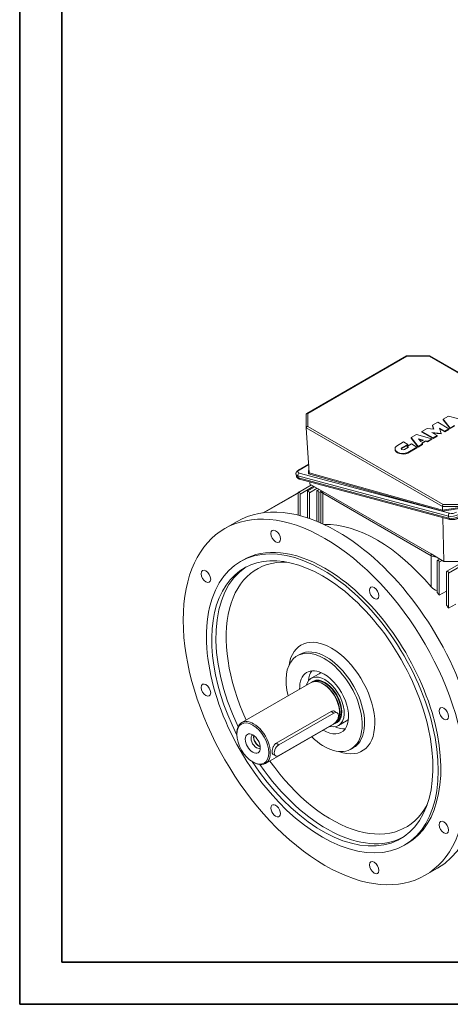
# Model space of a CAD drawing. Header units: millimetres. Extents: x -2791 to 1997, y -1887 to 1428.
# Tile 1 of 19: x -2791 to -2200, y -1887 to -535. Entities that reach past the tile are written whole.
import ezdxf

# ---------------------------------------------------------------- set-up
doc = ezdxf.new("R2010")
doc.units = ezdxf.units.MM
doc.linetypes.add('AM_ISO02W050', pattern=[7.5, 6, -1.5])
doc.linetypes.add('AM_ISO02W050x2', pattern=[3.75, 3, -0.75])
for name, color, linetype, lineweight in [('AM_3', 6, 'AM_ISO02W050', 5), ('AM_6', 2, 'Continuous', 35), ('AM_VIS', 7, 'Continuous', 20)]:
    doc.layers.add(name, color=color, linetype=linetype, lineweight=lineweight)

# ---------------------------------------------------------------- blocks, each defined once
blk = doc.blocks.new('YENI CERCEVE A3 (ANTETSİZ)')
at = {"layer": 'AM_6'}
for p, q in [((0, 0), (0, 287)), ((5, 5), (5, 282)), ((405, 5), (5, 5)), ((410, 0), (0, 0))]:
    blk.add_line(p, q, dxfattribs=at)

msp = doc.modelspace()

# ---------------------------------------------------------------- linework, layer by layer
at = {"layer": 'AM_VIS'}
for p, q in [((-2397.455, -1075.619), (-2260.494, -996.545)), ((-2396.04, -1075.479), (-2259.909, -996.884)), ((-2260.387, -996.517), (-2228.637, -996.517)), ((-2259.909, -996.884), (-2229.116, -996.884)), ((-2229.116, -996.884), (-2043.486, -1104.057)), ((-2228.53, -996.545), (-2042.072, -1104.197)), ((-2398.04, -1095.369), (-2398.04, -1076.634)), ((-2396.04, -1093.258), (-2396.04, -1075.479)), ((-2210.304, -1083.469), (-2202.928, -1079.21)), ((-2202.928, -1079.21), (-2181.914, -1084.868)), ((-2394.015, -1157.157), (-2398.038, -1095.454)), ((-2398.038, -1095.454), (-2211.238, -1203.302)), ((-2210.411, -1200.431), (-2396.04, -1093.258)), ((-2224.811, -1091.844), (-2217.658, -1087.714)), ((-2223.208, -1097.093), (-2224.811, -1091.844)), ((-2224.811, -1092.661), (-2224.811, -1091.844)), ((-2223.466, -1097.067), (-2224.811, -1092.661)), ((-2217.658, -1087.714), (-2202.251, -1096.609)), ((-2200.505, -1095.601), (-2210.304, -1083.469)), ((-2210.304, -1084.285), (-2210.304, -1083.469)), ((-2200.505, -1096.418), (-2210.304, -1084.285)), ((-2194.522, -1092.147), (-2200.505, -1095.601)), ((-2194.522, -1092.963), (-2200.505, -1096.418)), ((-2254.183, -1108.802), (-2246.807, -1104.544)), ((-2244.384, -1120.935), (-2254.183, -1108.802)), ((-2254.183, -1109.619), (-2254.183, -1108.802)), ((-2246.807, -1104.544), (-2225.793, -1110.201)), ((-2239.454, -1100.298), (-2232.3, -1096.168)), ((-2224.047, -1109.193), (-2239.454, -1100.298)), ((-2239.454, -1101.115), (-2239.454, -1100.298)), ((-2224.047, -1110.01), (-2239.454, -1101.115)), ((-2232.3, -1096.168), (-2223.208, -1097.093)), ((-2213.149, -1102.901), (-2225.602, -1101.633)), ((-2225.602, -1101.633), (-2218.278, -1105.862)), ((-2218.278, -1105.862), (-2224.047, -1109.193)), ((-2218.278, -1106.679), (-2224.047, -1110.01)), ((-2213.149, -1103.717), (-2223.885, -1102.625)), ((-2218.278, -1106.679), (-2218.278, -1105.862)), ((-2208.02, -1099.94), (-2215.345, -1095.711)), ((-2215.345, -1095.711), (-2213.149, -1102.901)), ((-2208.02, -1100.756), (-2215.042, -1096.703)), ((-2213.149, -1103.717), (-2213.149, -1102.901)), ((-2202.251, -1096.609), (-2208.02, -1099.94)), ((-2202.251, -1097.426), (-2208.02, -1100.756)), ((-2208.02, -1100.756), (-2208.02, -1099.94)), ((-2202.251, -1097.426), (-2202.251, -1096.609)), ((-2200.505, -1096.418), (-2200.505, -1095.601)), ((-2274.227, -1120.375), (-2264.422, -1114.713)), ((-2258.641, -1118.051), (-2267.182, -1122.981)), ((-2258.641, -1118.867), (-2267.182, -1123.798)), ((-2264.422, -1114.713), (-2258.641, -1118.051)), ((-2263.336, -1125.202), (-2257.566, -1121.871)), ((-2259.489, -1120.761), (-2253.834, -1117.495)), ((-2257.566, -1121.871), (-2259.489, -1120.761)), ((-2259.489, -1121.577), (-2259.489, -1120.761)), ((-2258.273, -1122.279), (-2259.489, -1121.577)), ((-2246.13, -1121.943), (-2258.821, -1129.27)), ((-2258.641, -1118.867), (-2258.641, -1118.051)), ((-2244.384, -1121.751), (-2254.183, -1109.619)), ((-2253.834, -1117.495), (-2246.13, -1121.943)), ((-2246.13, -1122.759), (-2246.13, -1121.943)), ((-2238.401, -1117.48), (-2244.384, -1120.935)), ((-2238.401, -1118.297), (-2244.384, -1121.751)), ((-2244.384, -1121.751), (-2244.384, -1120.935)), ((-2237.314, -1112.165), (-2244.189, -1110.314)), ((-2244.189, -1110.314), (-2240.983, -1114.283)), ((-2238.279, -1112.722), (-2243.346, -1111.357)), ((-2240.983, -1114.283), (-2237.314, -1112.165)), ((-2234.4, -1112.949), (-2239.624, -1115.966)), ((-2239.624, -1115.966), (-2238.401, -1117.48)), ((-2234.4, -1113.766), (-2239.174, -1116.523)), ((-2238.401, -1118.297), (-2238.401, -1117.48)), ((-2231.776, -1113.656), (-2234.4, -1112.949)), ((-2234.4, -1113.766), (-2234.4, -1112.949)), ((-2231.776, -1114.472), (-2234.4, -1113.766)), ((-2225.793, -1110.201), (-2231.776, -1113.656)), ((-2225.793, -1111.018), (-2231.776, -1114.472)), ((-2231.776, -1114.472), (-2231.776, -1113.656)), ((-2225.793, -1111.018), (-2225.793, -1110.201)), ((-2224.047, -1110.01), (-2224.047, -1109.193)), ((-2276.299, -1124.908), (-2276.299, -1124.092)), ((-2267.182, -1123.798), (-2267.182, -1122.981)), ((-2246.13, -1122.759), (-2258.821, -1130.086)), ((-2258.821, -1130.086), (-2258.821, -1129.27)), ((-2408.675, -1153.34), (-2394.787, -1145.322)), ((-2407.724, -1153.256), (-2394.758, -1145.769)), ((-2394.591, -1148.324), (-2394.825, -1158.422)), ((-2412.191, -1159.224), (-2411.642, -1161.907)), ((-2409.465, -1161.302), (-2408.916, -1163.985)), ((-2409.465, -1161.302), (-2203.003, -1216.624)), ((-2201.43, -1212.716), (-2407.893, -1157.394)), ((-2394.825, -1158.422), (-2211.332, -1209.798)), ((-2211.082, -1208.376), (-2394.015, -1157.157)), ((-2202.454, -1219.307), (-2408.916, -1163.985)), ((-2408.86, -1183.913), (-2391.095, -1173.657)), ((-2407.571, -1165.658), (-2201.109, -1220.98)), ((-2406.445, -1186.462), (-2387.681, -1175.628)), ((-2396.132, -1181.986), (-2386.401, -1176.367)), ((-2393.012, -1172.55), (-2393.21, -1169.506)), ((-2393.012, -1172.55), (-2375.331, -1182.758)), ((-2457.376, -1211.924), (-2408.86, -1183.913)), ((-2455.879, -1211.736), (-2409.274, -1184.829)), ((-2409.274, -1184.829), (-2409.274, -1215.183)), ((-2406.445, -1215.904), (-2406.445, -1186.462)), ((-2396.546, -1182.901), (-2396.546, -1218.837)), ((-2393.718, -1184.534), (-2382.986, -1178.338)), ((-2393.718, -1219.791), (-2393.718, -1184.534)), ((-2383.818, -1182.488), (-2383.818, -1223.523)), ((-2383.404, -1181.572), (-2380.395, -1179.835)), ((-2380.99, -1184.121), (-2378.256, -1182.542)), ((-2380.99, -1224.7), (-2380.99, -1184.121)), ((-2378.256, -1181.13), (-2378.256, -1181.069)), ((-2378.256, -1225.885), (-2378.256, -1181.127)), ((-2226.838, -1268.491), (-2375.331, -1182.758)), ((-2375.327, -1185.206), (-2375.331, -1182.758)), ((-2226.834, -1270.938), (-2375.327, -1185.206)), ((-2375.327, -1227.204), (-2375.327, -1185.206)), ((-2211.103, -1208.222), (-2211.238, -1203.302)), ((-2211.238, -1203.302), (-2178.791, -1203.302)), ((-2179.618, -1200.431), (-2210.411, -1200.431)), ((-2211.332, -1209.798), (-2181.637, -1205.33)), ((-2181.82, -1203.816), (-2211.103, -1208.222)), ((-2203.003, -1216.624), (-2202.454, -1219.307)), ((-2510.004, -1233.642), (-2493.034, -1223.845)), ((-2209.157, -1278.699), (-2210.822, -1218.377)), ((-2226.838, -1268.491), (-2209.157, -1278.699)), ((-2226.834, -1270.938), (-2226.838, -1268.491)), ((-2226.834, -1313.723), (-2226.834, -1270.938)), ((-2202.799, -1294.761), (-2147.958, -1263.099)), ((-2488.54, -1278.985), (-2485.004, -1276.944)), ((-2218.355, -1278.018), (-2218.355, -1321.652)), ((-2217.941, -1277.102), (-2214.932, -1275.365)), ((-2215.527, -1279.651), (-2211.517, -1277.336)), ((-2215.527, -1325.311), (-2215.527, -1279.651)), ((-2209.157, -1278.699), (-2180.873, -1278.699)), ((-2205.213, -1292.213), (-2181.807, -1278.699)), ((-2205.627, -1293.128), (-2205.627, -1338.915)), ((-2202.799, -1343.05), (-2202.799, -1294.761)), ((-2205.627, -1319.595), (-2215.527, -1325.311)), ((-2192.899, -1337.334), (-2202.799, -1343.05)), ((-2410.594, -1408.441), (-2407.34, -1406.563)), ((-2391.254, -1439.324), (-2380.294, -1432.996)), ((-2486.689, -1500.196), (-2391.583, -1445.287)), ((-2389.23, -1444.275), (-2389.029, -1444.158)), ((-2385.129, -1443.761), (-2385.706, -1443.764)), ((-2439.518, -1528.639), (-2363.857, -1484.957)), ((-2435.79, -1530.791), (-2360.13, -1487.109)), ((-2363.857, -1484.957), (-2360.13, -1487.109)), ((-2358.903, -1484.773), (-2355.63, -1486.663)), ((-2357.03, -1500.047), (-2356.829, -1499.93)), ((-2354.534, -1496.753), (-2354.826, -1497.25)), ((-2353.754, -1504.275), (-2342.794, -1497.948)), ((-2454.189, -1556.488), (-2359.083, -1501.578)), ((-2360.13, -1501.806), (-2435.79, -1545.488)), ((-2493.42, -1516.299), (-2493.42, -1515.074)), ((-2439.518, -1528.639), (-2435.79, -1530.791)), ((-2336.679, -1536.465), (-2333.426, -1534.586)), ((-2471.499, -1554.266), (-2470.439, -1554.878)), ((-2443.564, -1544.044), (-2440.29, -1545.934)), ((-2263.54, -1668.696), (-2260.004, -1666.655)), ((-2235.004, -1709.956), (-2218.034, -1700.159))]:
    msp.add_line(p, q, dxfattribs=at)
msp.add_arc((-2214.649, -1303.736), 15.751, 219.338628, 256.369694, dxfattribs=at)
for centre, major_axis, ratio, start_param, end_param in [((-2259.909, -998.517), (-0.534, 1.993), 0.31783725, 5.58274637, 6.36814453), ((-2229.116, -998.517), (0.534, 1.993), 0.31783725, 6.19822608, 6.98362424), ((-2396.04, -1077.112), (1.848, -1.067), 0.71743894, 1.96349541, 3.53429174), ((-2396.04, -1094.891), (1.848, 1.067), 0.71743894, 1.17809725, 2.80125345), ((-2265.259, -1124.092), (11.04, 0), 0.57735027, 2.51898554, 5.33499609), ((-2265.259, -1124.908), (11.04, 0), 0.57735027, 3.14159265, 5.33499609), ((-2265.259, -1124.092), (2.72, 0), 0.57735027, 2.35619449, 5.49778714), ((-2265.259, -1124.908), (2.72, 0), 0.57735027, 2.35619449, 2.8785872), ((-2402.394, -1157.22), (9.797, 2.005), 0.40824829, 3.14159265, 3.82631186), ((-2401.845, -1159.903), (9.797, 2.005), 0.40824829, 3.14159265, 3.82631186), ((-2402.943, -1154.537), (6.858, 1.403), 0.40824829, 2.25551553, 3.82631186), ((-2407.344, -1160.077), (-0.776, -2.898), 0.70710678, 3.75707236, 5.32786869), ((-2407.175, -1155.939), (1.5, -2.598), 0.57735027, 2.61799388, 3.14159265), ((-2395.008, -1157.527), (0.853, 0.632), 0.83642493, 4.34127366, 5.77947254), ((-2394.027, -1157.802), (0.036, -1.048), 0.04003321, 2.04895253, 2.23212419), ((-2406.795, -1162.76), (-0.776, -2.898), 0.70710678, 5.32786869, 6.28318531), ((-2372.504, -1471.799), (137.5, -238.157), 0.57735027, 2.356194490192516, 8.6393797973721), ((-2407.86, -1185.645), (1, -1.732), 0.57735027, 0.78539816, 3.92699082), ((-2395.132, -1183.718), (1, -1.732), 0.57735027, 0.78539816, 3.92699082), ((-2382.404, -1183.304), (1, -1.732), 0.57735027, 0.78539816, 3.92699082), ((-2368.256, -1181.123), (10, 0), 0.57735027, 3.14282679, 3.92699082), ((-2355.534, -1462.002), (137.5, -238.157), 0.57735027, 2.35619449, 3.14159265), ((-2210.411, -1202.064), (0.534, 1.993), 0.31783725, 0.70043894, 2.32359514), ((-2211.515, -1208.903), (0.063, 1.016), 0.46766906, 3.66511644, 5.28648697), ((-2210.104, -1208.691), (0.901, -0.778), 0.55380616, 3.60958188, 3.79449258), ((-2200.881, -1215.399), (-0.776, -2.898), 0.70710678, 3.75707236, 5.32786869), ((-2195.932, -1212.541), (9.797, 2.005), 0.40824829, 3.82631186, 5.39710818), ((-2195.382, -1215.224), (9.797, 2.005), 0.40824829, 3.82631186, 5.39710818), ((-2196.481, -1209.858), (6.858, 1.403), 0.40824829, 3.82631186, 5.39710818), ((-2301.081, -1430.563), (111, -192.258), 0.57735027, 1.86353251, 2.83746078), ((-2200.332, -1218.082), (-0.776, -2.898), 0.70710678, 5.32786869, 6.28318531), ((-2440.154, -1244.156), (4.625, -8.011), 0.57735027, 2.356194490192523, 8.63937979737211), ((-2355.534, -1462.002), (137.5, -238.157), 0.57735027, 0, 2.35619449), ((-2376.04, -1473.841), (112.5, -194.856), 0.57735027, 2.356194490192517, 8.639379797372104), ((-2376.04, -1473.841), (107.33, -185.901), 0.57735027, 2.35619449, 4.61388275), ((-2372.504, -1471.799), (112.5, -194.856), 0.57735027, 2.35619449, 3.14159265), ((-2219.763, -1266.855), (10, 0), 0.57735027, 3.92699082, 4.7216562), ((-2363.312, -1466.492), (102.33, -177.241), 0.57735027, 2.79441643, 4.55291398), ((-2216.941, -1278.834), (1, -1.732), 0.57735027, 0.78539816, 3.92699082), ((-2535.825, -1299.391), (4.625, -8.011), 0.57735027, 2.356194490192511, 8.639379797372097), ((-2370.383, -1470.575), (107.33, -185.901), 0.57735027, 3.16794832, 4.57205412), ((-2372.504, -1471.799), (112.5, -194.856), 0.57735027, 0, 2.35619449), ((-2204.213, -1293.945), (1, -1.732), 0.57735027, 0.78539816, 3.92699082), ((-2376.04, -1473.841), (107.33, -185.901), 0.57735027, 4.81089521, 8.6393798), ((-2304.855, -1322.271), (4.625, -8.011), 0.57735027, 2.356194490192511, 8.639379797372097), ((-2299.672, -1429.75), (111, -192.258), 0.57735027, 1.79045997, 1.81166228), ((-2299.672, -1429.75), (111, -192.258), 0.57735027, 1.6911208, 1.71381903), ((-2363.312, -1466.492), (41.957, -72.672), 0.57735027, 2.35619449, 3.75844125), ((-2373.636, -1472.453), (36.957, -64.012), 0.57735027, 2.35619449, 4.25712674), ((-2370.383, -1470.575), (36.957, -64.012), 0.57735027, 2.35619449, 3.14159265), ((-2363.312, -1466.492), (41.957, -72.672), 0.57735027, 5.66633671, 8.6393798), ((-2373.636, -1472.453), (36.957, -64.012), 0.57735027, 5.16765122, 8.6393798), ((-2370.383, -1470.575), (36.957, -64.012), 0.57735027, 0, 2.35619449), ((-2373.636, -1472.453), (23.75, -41.136), 0.57735027, 2.35619449, 3.95886836), ((-2361.544, -1465.472), (23.75, -41.136), 0.57735027, 3.39899833, 3.83468253), ((-2361.544, -1465.472), (18.75, -32.476), 0.57735027, 2.99490397, 3.14159265), ((-2535.825, -1455.621), (4.625, -8.011), 0.57735027, 2.356194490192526, 8.639379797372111), ((-2372.504, -1471.799), (18.75, -32.476), 0.57735027, 2.35619449, 3.66390748), ((-2375.333, -1473.432), (16.25, -28.146), 0.57735027, 2.35619449, 3.14159265), ((-2372.504, -1471.799), (16.4, -28.406), 0.57735027, 2.35619449, 3.28106743), ((-2372.929, -1472.044), (16.1, -27.886), 0.57735027, 2.35619449, 3.14159265), ((-2374.852, -1473.155), (16.1, -27.886), 0.57735027, 2.35619449, 2.82452423), ((-2375.333, -1473.432), (16.25, -28.146), 0.57735027, 0, 2.35619449), ((-2374.852, -1473.155), (16.1, -27.886), 0.57735027, 0.31706843, 2.35619449), ((-2373.636, -1472.453), (23.75, -41.136), 0.57735027, 5.4659096, 8.6393798), ((-2372.929, -1472.044), (16.1, -27.886), 0.57735027, 0, 2.35619449), ((-2372.504, -1471.799), (18.75, -32.476), 0.57735027, 5.76087049, 8.6393798), ((-2372.504, -1471.799), (16.4, -28.406), 0.57735027, 6.14371053, 8.6393798), ((-2360.13, -1494.457), (4.5, 7.794), 0.57735027, 3.92699082, 7.06858347), ((-2209.184, -1487.978), (4.625, -8.011), 0.57735027, 2.356194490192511, 8.639379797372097), ((-2470.439, -1528.342), (16.25, -28.146), 0.57735027, 2.35619449, 3.92699082), ((-2471.499, -1528.954), (15.5, -26.847), 0.57735027, 2.356194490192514, 8.639379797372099), ((-2361.544, -1465.472), (18.75, -32.476), 0.57735027, 0, 0.14668869), ((-2471.499, -1528.954), (7.27, -12.592), 0.57735027, 2.356194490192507, 8.639379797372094), ((-2470.439, -1528.342), (16.25, -28.146), 0.57735027, 5.49778714, 8.6393798), ((-2361.544, -1465.472), (23.75, -41.136), 0.57735027, 5.59009543, 6.02577963), ((-2466.55, -1526.097), (5.25, -9.093), 0.57735027, 3.12638398, 6.29839398), ((-2463.014, -1524.055), (5.25, -9.093), 0.57735027, 3.69344404, 5.73133392), ((-2463.014, -1524.055), (5, -8.66), 0.57735027, 3.68876976, 5.49778714), ((-2463.014, -1524.055), (5, -8.66), 0.57735027, 5.49778714, 5.7360082), ((-2435.79, -1538.14), (4.5, 7.794), 0.57735027, 0.78539816, 3.92699082), ((-2363.312, -1466.492), (102.33, -177.241), 0.57735027, 4.87186398, 6.63036153), ((-2370.383, -1470.575), (107.33, -185.901), 0.57735027, 4.85272384, 6.25682964), ((-2440.154, -1621.328), (4.625, -8.011), 0.57735027, 2.356194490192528, 8.639379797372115), ((-2209.184, -1644.207), (4.625, -8.011), 0.57735027, 2.356194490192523, 8.63937979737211), ((-2304.855, -1699.443), (4.625, -8.011), 0.57735027, 2.356194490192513, 8.639379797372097)]:
    msp.add_ellipse(centre, major_axis=major_axis, ratio=ratio, start_param=start_param, end_param=end_param, dxfattribs=at)
for points, degree, knots in [([(-2412.191, -1159.224), (-2412.217, -1159.084), (-2412.239, -1158.943), (-2412.255, -1158.801), (-2412.267, -1158.66), (-2412.274, -1158.518), (-2412.276, -1158.378), (-2412.273, -1158.238), (-2412.266, -1158.1), (-2412.255, -1157.962), (-2412.239, -1157.827), (-2412.22, -1157.693), (-2412.195, -1157.558), (-2412.167, -1157.424), (-2412.135, -1157.294), (-2412.1, -1157.165), (-2412.061, -1157.039), (-2412.02, -1156.916), (-2411.975, -1156.796), (-2411.928, -1156.678), (-2411.879, -1156.562), (-2411.827, -1156.45), (-2411.773, -1156.34), (-2411.717, -1156.232), (-2411.645, -1156.103), (-2411.571, -1155.978), (-2411.495, -1155.856), (-2411.416, -1155.738), (-2411.336, -1155.622), (-2411.253, -1155.51), (-2411.169, -1155.401), (-2411.083, -1155.295), (-2410.995, -1155.191), (-2410.906, -1155.089), (-2410.792, -1154.966), (-2410.676, -1154.846), (-2410.558, -1154.73), (-2410.438, -1154.616), (-2410.316, -1154.506), (-2410.192, -1154.398), (-2410.066, -1154.293), (-2409.939, -1154.19), (-2409.79, -1154.076), (-2409.64, -1153.964), (-2409.487, -1153.855), (-2409.331, -1153.749), (-2409.174, -1153.645), (-2409.014, -1153.543), (-2408.852, -1153.444), (-2408.675, -1153.34)], 1, [3.826311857, 3.826311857, 3.840323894, 3.854335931, 3.868347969, 3.882360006, 3.896372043, 3.910384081, 3.924396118, 3.938408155, 3.952420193, 3.96643223, 3.980444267, 3.99487048, 4.009296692, 4.023722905, 4.038149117, 4.05257533, 4.067001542, 4.081427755, 4.095853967, 4.11028018, 4.124706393, 4.139132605, 4.153558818, 4.17128036, 4.189001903, 4.206723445, 4.224444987, 4.24216653, 4.259888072, 4.277609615, 4.295331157, 4.3130527, 4.330774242, 4.35292617, 4.375078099, 4.397230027, 4.419381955, 4.441533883, 4.463685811, 4.485837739, 4.507989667, 4.533306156, 4.558622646, 4.583939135, 4.609255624, 4.634572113, 4.659888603, 4.685205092, 4.71238898, 4.71238898]), ([(-2411.642, -1161.907), (-2411.612, -1162.044), (-2411.577, -1162.179), (-2411.538, -1162.313), (-2411.494, -1162.445), (-2411.447, -1162.574), (-2411.395, -1162.702), (-2411.34, -1162.827), (-2411.281, -1162.949), (-2411.218, -1163.068), (-2411.153, -1163.185), (-2411.077, -1163.311), (-2410.998, -1163.432), (-2410.915, -1163.55), (-2410.83, -1163.664), (-2410.742, -1163.774), (-2410.653, -1163.879), (-2410.561, -1163.981), (-2410.468, -1164.079), (-2410.373, -1164.173), (-2410.264, -1164.274), (-2410.155, -1164.37), (-2410.043, -1164.463), (-2409.931, -1164.55), (-2409.818, -1164.634), (-2409.704, -1164.714), (-2409.59, -1164.79), (-2409.475, -1164.863), (-2409.342, -1164.942), (-2409.209, -1165.017), (-2409.076, -1165.088), (-2408.942, -1165.155), (-2408.807, -1165.219), (-2408.672, -1165.279), (-2408.536, -1165.336), (-2408.377, -1165.399), (-2408.218, -1165.458), (-2408.057, -1165.513), (-2407.896, -1165.564), (-2407.734, -1165.613), (-2407.571, -1165.658)], 1, [2.456873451, 2.456873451, 2.470567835, 2.484262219, 2.497956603, 2.511650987, 2.525345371, 2.539039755, 2.552734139, 2.566428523, 2.580122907, 2.593817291, 2.609033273, 2.624249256, 2.639465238, 2.65468122, 2.669897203, 2.685113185, 2.700329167, 2.715545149, 2.730761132, 2.747879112, 2.764997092, 2.782115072, 2.799233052, 2.816351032, 2.833469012, 2.850586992, 2.867704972, 2.887268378, 2.906831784, 2.92639519, 2.945958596, 2.965522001, 2.985085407, 3.004648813, 3.027472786, 3.05029676, 3.073120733, 3.095944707, 3.11876868, 3.141592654, 3.141592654]), ([(-2363.857, -1484.957), (-2363.455, -1484.725), (-2363.029, -1484.537), (-2362.16, -1484.275), (-2361.716, -1484.201), (-2360.847, -1484.174), (-2360.42, -1484.221), (-2359.617, -1484.423), (-2359.241, -1484.578), (-2358.903, -1484.773)], 3, [0, 0, 0, 0, 1.70492183, 1.70492183, 3.40984366, 3.40984366, 5.1147655, 5.1147655, 6.81968733, 6.81968733, 6.81968733, 6.81968733]), ([(-2444.983, -1540.181), (-2444.983, -1539.717), (-2444.955, -1539.21), (-2444.837, -1538.139), (-2444.747, -1537.576), (-2444.505, -1536.436), (-2444.353, -1535.857), (-2443.995, -1534.725), (-2443.789, -1534.172), (-2443.339, -1533.132), (-2443.079, -1532.61), (-2442.496, -1531.607), (-2442.173, -1531.128), (-2441.476, -1530.25), (-2441.101, -1529.851), (-2440.323, -1529.162), (-2439.919, -1528.871), (-2439.518, -1528.639)], 3, [-13.63791902, -13.63791902, -13.63791902, -13.63791902, -11.93336109, -11.93336109, -10.22880317, -10.22880317, -8.52424525, -8.52424525, -6.81968733, -6.81968733, -5.1147655, -5.1147655, -3.40984366, -3.40984366, -1.70492183, -1.70492183, 0, 0, 0, 0]), ([(-2443.564, -1544.044), (-2443.789, -1543.914), (-2443.995, -1543.733), (-2444.353, -1543.265), (-2444.505, -1542.978), (-2444.747, -1542.31), (-2444.837, -1541.928), (-2444.955, -1541.095), (-2444.983, -1540.645), (-2444.983, -1540.181)], 3, [-20.4561507, -20.4561507, -20.4561507, -20.4561507, -18.75159278, -18.75159278, -17.04703486, -17.04703486, -15.34247694, -15.34247694, -13.63791902, -13.63791902, -13.63791902, -13.63791902])]:
    msp.add_open_spline(points, degree=degree, knots=knots, dxfattribs=at)
for points, degree in [([(-2201.109, -1220.98), (-2200.921, -1221.028), (-2200.732, -1221.072), (-2200.542, -1221.113), (-2200.351, -1221.15), (-2200.159, -1221.184), (-2199.965, -1221.214), (-2199.77, -1221.242), (-2199.574, -1221.266), (-2199.377, -1221.287), (-2199.178, -1221.305), (-2198.979, -1221.321), (-2198.778, -1221.333), (-2198.576, -1221.343), (-2198.373, -1221.35), (-2198.169, -1221.354), (-2197.963, -1221.356), (-2197.757, -1221.355), (-2197.55, -1221.351), (-2197.342, -1221.345), (-2197.134, -1221.336), (-2196.925, -1221.325), (-2196.715, -1221.311), (-2196.504, -1221.295), (-2196.293, -1221.276), (-2196.082, -1221.254), (-2195.87, -1221.231), (-2195.658, -1221.205), (-2195.446, -1221.176), (-2195.234, -1221.145), (-2195.022, -1221.112), (-2194.81, -1221.077), (-2194.598, -1221.039), (-2194.387, -1220.999), (-2194.176, -1220.956), (-2193.965, -1220.912), (-2193.755, -1220.865), (-2193.545, -1220.816), (-2193.337, -1220.764), (-2193.129, -1220.711), (-2192.922, -1220.655), (-2192.716, -1220.598), (-2192.511, -1220.538), (-2192.308, -1220.476), (-2192.106, -1220.411), (-2191.905, -1220.345), (-2191.705, -1220.277), (-2191.507, -1220.207), (-2191.311, -1220.134), (-2191.116, -1220.06), (-2190.923, -1219.983), (-2190.731, -1219.905), (-2190.542, -1219.824), (-2190.355, -1219.741), (-2190.169, -1219.657), (-2189.986, -1219.57), (-2189.805, -1219.481), (-2189.625, -1219.39), (-2189.448, -1219.296), (-2189.274, -1219.201), (-2189.101, -1219.103)], 1), ([(-2218.355, -1319.037), (-2218.357, -1319.037), (-2218.358, -1319.037), (-2218.359, -1319.036)], 3)]:
    msp.add_open_spline(points, degree=degree, dxfattribs=at)

# ---------------------------------------------------------------- block references
at = {"layer": 'AM_3', "linetype": 'AM_ISO02W050x2', "xscale": 11.55000000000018, "yscale": 11.55000000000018, "zscale": 11.55000000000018}
msp.add_blockref('YENI CERCEVE A3 (ANTETSİZ)', (-2791.469, -1887.129), dxfattribs=at)

doc.saveas('drawing.dxf')
